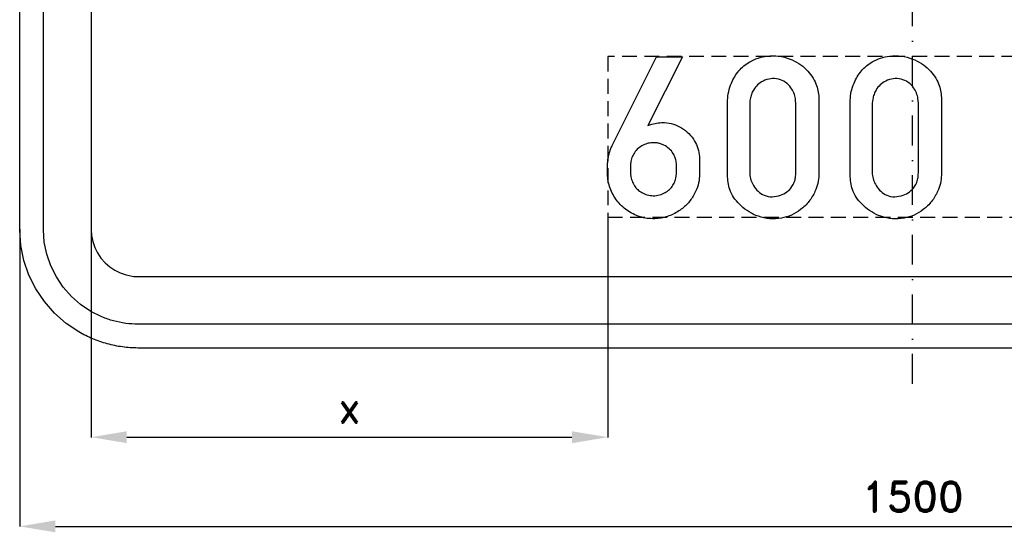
# Model space of a CAD drawing. Header units: millimetres. Extents: x -924 to 905, y -905 to 1016.
# Tile 1 of 4: x -750 to 77, y -905 to -474. Entities that reach past the tile are written whole.
import ezdxf

# ---------------------------------------------------------------- set-up
doc = ezdxf.new("R2010")
doc.units = ezdxf.units.MM
doc.header["$LTSCALE"] = 5
doc.linetypes.add('ČERCHOVANÁX2', pattern=[2, 1, -0.5, 0, -0.5])
doc.linetypes.add('ČÁRKOVANÁX2', pattern=[1.5, 1, -0.5])
doc.layers.add('Kóty', color=2, linetype='Continuous')
doc.layers.add('Značka', color=7, linetype='Continuous')
doc.styles.get("Standard").update_dxf_attribs({"font": 'romand.shx', "height": 25})
doc.dimstyles.get("Standard").update_dxf_attribs({"dimtxt": 25, "dimasz": 30, "dimexe": 0.18, "dimexo": 0.0625, "dimgap": 12.5, "dimtad": 1, "dimdec": 0, "dimzin": 0, "dimdsep": 46, "dimtxsty": 'Standard', "dimcen": 0.09, "dimadec": 0, "dimazin": 0, "dimtfac": 1, "dimtdec": 0, "dimtofl": 0, "dimtmove": 0, "dimatfit": 3, "dimfxl": 1, "dimtolj": 1, "dimtzin": 0, "dimarcsym": 0})

# ---------------------------------------------------------------- blocks, each defined once
blk = doc.blocks.new('*D1')
at = {"layer": 'Defpoints', "color": 0, "transparency": 16777216}
for p in [(-750, -650), (750, -650), (750, -900)]:
    blk.add_point(p, dxfattribs=at)
at = {"layer": 'Kóty', "color": 0, "lineweight": -2, "transparency": 16777216}
for p, q in [((-750, -650.0625), (-750, -900.18)), ((750, -650.0625), (750, -900.18)), ((-720, -900), (720, -900))]:
    blk.add_line(p, q, dxfattribs=at)
at = {"layer": 'Kóty', "color": 0, "transparency": 16777216}
for points in [[(-720, -895), (-720, -905), (-750, -900)], [(720, -895), (720, -905), (750, -900)]]:
    blk.add_solid(points, dxfattribs=at)
at = {"layer": 'Kóty', "color": 0, "transparency": 16777216, "insert": (0, -875), "char_height": 25, "attachment_point": 5}
blk.add_mtext('\\A1;1500', dxfattribs=at)
blk = doc.blocks.new('*D3')
at = {"layer": 'Defpoints', "color": 0, "transparency": 16777216}
for p in [(-690, -600.82), (-256.03, -640), (-256.03, -825)]:
    blk.add_point(p, dxfattribs=at)
at = {"layer": 'Kóty', "color": 0, "lineweight": -2, "transparency": 16777216}
for p, q in [((-690, -600.88), (-690, -825.18)), ((-256.03, -640.06), (-256.03, -825.18)), ((-660, -825), (-286.03, -825))]:
    blk.add_line(p, q, dxfattribs=at)
at = {"layer": 'Kóty', "color": 0, "transparency": 16777216}
for points in [[(-660, -820), (-660, -830), (-690, -825)], [(-286.03, -820), (-286.03, -830), (-256.03, -825)]]:
    blk.add_solid(points, dxfattribs=at)
at = {"layer": 'Kóty', "color": 0, "transparency": 16777216, "insert": (-473.01, -800), "char_height": 25, "attachment_point": 5}
blk.add_mtext('\\A1;x', dxfattribs=at)

msp = doc.modelspace()

# ---------------------------------------------------------------- linework, layer by layer
at = {"layer": 'Značka', "color": 6, "linetype": 'ČERCHOVANÁX2', "ltscale": 5}
msp.add_lwpolyline([(0, -780), (0, 780)], dxfattribs=at)
at = {"layer": 'Značka', "color": 5}
for points in [[(-650, -750), (-650.39, -750), (-650.79, -750, -0.032179), (-663.7, -749.09, -0.035424), (-676.39, -746.46, -0.036246), (-688.66, -742.31, -0.034396), (-700.23, -736.47), (-711, -729.28), (-720.71, -720.71), (-729.29, -711.01), (-736.47, -700.23), (-742.27, -688.65), (-746.46, -676.39), (-749.14, -663.69), (-750, -650.78), (-750, -650.39), (-750, -650), (-750, 650)], [(-650, -730), (-650.31, -730), (-650.63, -730, -0.032186), (-660.96, -729.27, -0.035459), (-671.11, -727.16, -0.036279), (-680.93, -723.85), (-690.18, -719.18), (-698.8, -713.43), (-706.57, -706.57), (-713.43, -698.81), (-719.18, -690.18), (-723.81, -680.92), (-727.16, -671.11), (-729.31, -660.95), (-730, -650.63), (-730, -650.31), (-730, -650), (-730, 650)], [(-690, 650), (-690, -650), (-690, -650.16), (-690, -650.31), (-689.64, -655.48), (-688.58, -660.55), (-686.92, -665.46), (-684.59, -670.09), (-681.71, -674.4), (-678.28, -678.28), (-674.4, -681.72), (-670.09, -684.59), (-665.46, -686.91), (-660.55, -688.58), (-655.48, -689.65, 0.036734), (-650.31, -690), (-650.16, -690), (-650, -690)], [(750, 650), (750, -650), (750, -650.39), (750, -650.78), (749.1, -663.7), (746.5, -676.39), (742.3, -688.66), (736.5, -700.23), (729.3, -711), (720.7, -720.71), (711, -729.29), (700.2, -736.47), (688.7, -742.27, -0.033376), (676.4, -746.46, -0.034135), (663.7, -749.14, -0.036747), (650.8, -750), (650.4, -750), (650, -750), (-650, -750)], [(-650, -690), (650, -690), (650.2, -690), (650.3, -690, 0.032172), (655.5, -689.64, 0.035405), (660.6, -688.58), (665.5, -686.92), (670.1, -684.59), (674.4, -681.71), (678.3, -678.28), (681.7, -674.4), (684.6, -670.09), (686.9, -665.46), (688.6, -660.55), (689.7, -655.48), (690, -650.31), (690, -650.16), (690, -650), (690, 650)], [(730, 650), (730, -650), (730, -650.31), (730, -650.63), (729.3, -660.96), (727.2, -671.11), (723.8, -680.93), (719.2, -690.18), (713.4, -698.8), (706.6, -706.57), (698.8, -713.43), (690.2, -719.18), (680.9, -723.81), (671.1, -727.16, -0.034161), (661, -729.31, -0.03675), (650.6, -730), (650.3, -730), (650, -730), (-650, -730)], [(-155.27, -544.09), (-155.28, -542.88), (-155.27, -541.67, -0.04901), (-154.39, -534.29, -0.049993), (-152.05, -527.16, -0.079538), (-145.85, -516.98, -0.089087), (-136.74, -509.43, -0.059795), (-129.76, -506.2, -0.052017), (-122.22, -504.59, -0.062017), (-112.39, -504.58, -0.064499), (-102.89, -507.01, -0.055445), (-95.54, -510.69, -0.055487), (-89.18, -515.88, -0.051106), (-84.51, -521.5, -0.054889), (-81.12, -527.96, -0.045226), (-79.39, -533.51, -0.045981), (-78.7, -539.26), (-78.67, -541.27), (-78.7, -543.28), (-78.7, -602.12), (-78.69, -603.33), (-78.7, -604.53, -0.051778), (-79.61, -611.53, -0.049683), (-81.92, -618.25, -0.066797), (-86.95, -626.69, -0.065904), (-94.01, -633.54, -0.061099), (-101.62, -638.19, -0.06414), (-110.13, -640.8, -0.069662), (-119.92, -641.32, -0.067452), (-129.48, -639.2, -0.056806), (-137.19, -635.55, -0.049586), (-143.99, -630.33, -0.04805), (-149.14, -624.75, -0.065873), (-152.85, -618.25, -0.054765), (-154.65, -612.33, -0.04235), (-155.27, -606.15), (-155.3, -604.13), (-155.27, -602.12), (-155.27, -544.09)], [(-52.26, -544.09), (-52.27, -542.88), (-52.26, -541.67, -0.04901), (-51.38, -534.29, -0.049993), (-49.04, -527.16, -0.079538), (-42.84, -516.98, -0.089087), (-33.73, -509.43, -0.059795), (-26.75, -506.2, -0.052017), (-19.22, -504.59, -0.062017), (-9.39, -504.58, -0.064499), (0.12, -507.01, -0.055445), (7.47, -510.69, -0.055487), (13.83, -515.88, -0.051106), (18.5, -521.5, -0.054889), (21.89, -527.96, -0.045226), (23.61, -533.51, -0.045981), (24.31, -539.26), (24.34, -541.27), (24.31, -543.28), (24.31, -602.12), (24.32, -603.33), (24.31, -604.53, -0.051778), (23.4, -611.53, -0.049683), (21.09, -618.25, -0.066797), (16.06, -626.69, -0.065904), (8.99, -633.54, -0.061099), (1.38, -638.19, -0.06414), (-7.12, -640.8, -0.069662), (-16.91, -641.32, -0.067452), (-26.47, -639.2, -0.056806), (-34.18, -635.55, -0.049586), (-40.99, -630.33, -0.04805), (-46.13, -624.75, -0.065873), (-49.85, -618.25, -0.054765), (-51.64, -612.33, -0.04235), (-52.26, -606.15), (-52.29, -604.13), (-52.26, -602.12), (-52.26, -544.09)], [(-193.24, -505.04), (-222.21, -562.74), (-220.54, -562.19, -0.008994), (-218.86, -561.69, -0.039143), (-213.61, -560.64, -0.045943), (-208.24, -560.49, -0.066128), (-200.85, -561.81, -0.062055), (-194, -564.96, -0.064465), (-187.79, -569.73, -0.067453), (-183.05, -575.93, -0.060639), (-180.2, -582.23, -0.062972), (-178.98, -588.98), (-178.93, -589.73), (-178.9, -590.49), (-178.9, -603.54), (-178.91, -604.49), (-178.94, -605.45, -0.057598), (-180.15, -613.02, -0.056114), (-183.05, -620.17, -0.06555), (-188.24, -627.83, -0.061127), (-195.21, -633.97, -0.069336), (-204.6, -638.98, -0.074501), (-215.01, -641.14, -0.086606), (-227.34, -640.03, -0.085331), (-238.63, -634.87, -0.080119), (-247.4, -627.08, -0.076176), (-253.36, -616.99, -0.044511), (-255.32, -611.18, -0.055012), (-256.08, -605.17), (-256.1, -604.35), (-256.1, -603.52), (-256.1, -594.49), (-256.03, -593.76), (-255.96, -593.03, -0.015247), (-255.56, -589.97, -0.023882), (-254.92, -586.96, -0.024144), (-254.08, -584.19, -0.019814), (-253.01, -581.51), (-252.59, -580.59), (-252.16, -579.67), (-215.04, -505.04), (-193.24, -505.04)], [(-136.74, -544.09), (-136.74, -602.12), (-136.75, -602.92), (-136.74, -603.73, 0.073873), (-135.79, -608.73, 0.059524), (-133.52, -613.41, 0.070727), (-129.69, -618.22, 0.094586), (-124.64, -621.47, 0.108405), (-117.89, -622.8, 0.087554), (-110.95, -621.47, 0.078165), (-105.46, -618.61, 0.088175), (-101.27, -614.21, 0.061789), (-99.3, -610.53, 0.0612), (-98.29, -606.5, 0.025199), (-98.1, -604.31), (-98.05, -602.12), (-98.05, -544.09), (-98.18, -542.18), (-98.39, -540.28, 0.058327), (-99.66, -535.53, 0.064709), (-102.07, -531.2, 0.088089), (-106.65, -526.59, 0.097889), (-112.55, -523.94, 0.099846), (-119.12, -523.53, 0.088276), (-125.45, -525.54, 0.07417), (-130.1, -528.71, 0.075674), (-133.59, -533.06, 0.0526), (-135.32, -536.71, 0.046073), (-136.32, -540.62), (-136.56, -542.35), (-136.74, -544.09)], [(-33.73, -544.09), (-33.73, -602.12), (-33.74, -602.92), (-33.73, -603.73, 0.073873), (-32.78, -608.73, 0.059524), (-30.51, -613.41, 0.070727), (-26.68, -618.22, 0.094586), (-21.64, -621.47, 0.108405), (-14.88, -622.8, 0.087554), (-7.94, -621.47, 0.078165), (-2.45, -618.61, 0.088175), (1.74, -614.21, 0.061789), (3.7, -610.53, 0.0612), (4.72, -606.5), (4.91, -604.31), (4.96, -602.12), (4.96, -544.09), (4.83, -542.18), (4.62, -540.28, 0.058327), (3.35, -535.53, 0.064709), (0.93, -531.2, 0.088089), (-3.65, -526.59, 0.097889), (-9.54, -523.94, 0.099846), (-16.11, -523.53, 0.088276), (-22.44, -525.54, 0.07417), (-27.09, -528.71, 0.075674), (-30.58, -533.06, 0.0526), (-32.32, -536.71, 0.046073), (-33.31, -540.62), (-33.55, -542.35), (-33.73, -544.09)], [(-236.83, -595.56), (-236.83, -603.62), (-236.75, -604.23), (-236.66, -604.83, 0.046132), (-235.56, -609.35, 0.06592), (-233.5, -613.49, 0.065621), (-230.82, -616.75, 0.058907), (-227.4, -619.26, 0.067224), (-222.79, -621.24, 0.069358), (-217.82, -621.92, 0.072192), (-212.53, -621.27, 0.068721), (-207.63, -619.19, 0.044867), (-204.88, -617.31, 0.047755), (-202.53, -614.97, 0.063442), (-200.12, -611.26, 0.065647), (-198.72, -607.08), (-198.42, -605.31), (-198.22, -603.54), (-198.22, -595.7), (-198.3, -594.75), (-198.41, -593.79, 0.051274), (-199.33, -590.01, 0.055531), (-201.03, -586.49, 0.074995), (-204.37, -582.4, 0.072363), (-208.75, -579.43, 0.044093), (-211.68, -578.21, 0.043726), (-214.77, -577.52, 0.018559), (-216.12, -577.37, 0.01791), (-217.48, -577.32, 0.057596), (-221.92, -577.82, 0.060857), (-226.13, -579.33, 0.069266), (-230.29, -582.02, 0.070574), (-233.54, -585.75, 0.064067), (-235.65, -589.83, 0.060763), (-236.69, -594.27), (-236.77, -594.91), (-236.83, -595.56)]]:
    msp.add_lwpolyline(points, format="xyb", dxfattribs=at)
at = {"layer": 'Značka', "color": 6, "linetype": 'ČÁRKOVANÁX2', "ltscale": 2.5}
msp.add_lwpolyline([(-256.03, -639.99), (256.03, -639.99), (256.03, -504.99), (-256.03, -504.99)], close=True, dxfattribs=at)

# ---------------------------------------------------------------- dimensions: what is measured, and where the dimension line sits
at = {"layer": 'Kóty'}
for base, p1, p2, text, picture, middle in [((-256.03, -825), (-690, -600.82), (-256.03, -640), 'x', '*D3', (-473.01, -800)), ((750, -900), (-750, -650), (750, -650), '1500', '*D1', (0, -875))]:
    dim = msp.add_linear_dim(base=base, p1=p1, p2=p2, text=text, dimstyle='Standard', dxfattribs=at)
    dim.commit()
    dim.dimension.update_dxf_attribs({"geometry": picture, "text_midpoint": middle})

doc.saveas('drawing.dxf')
